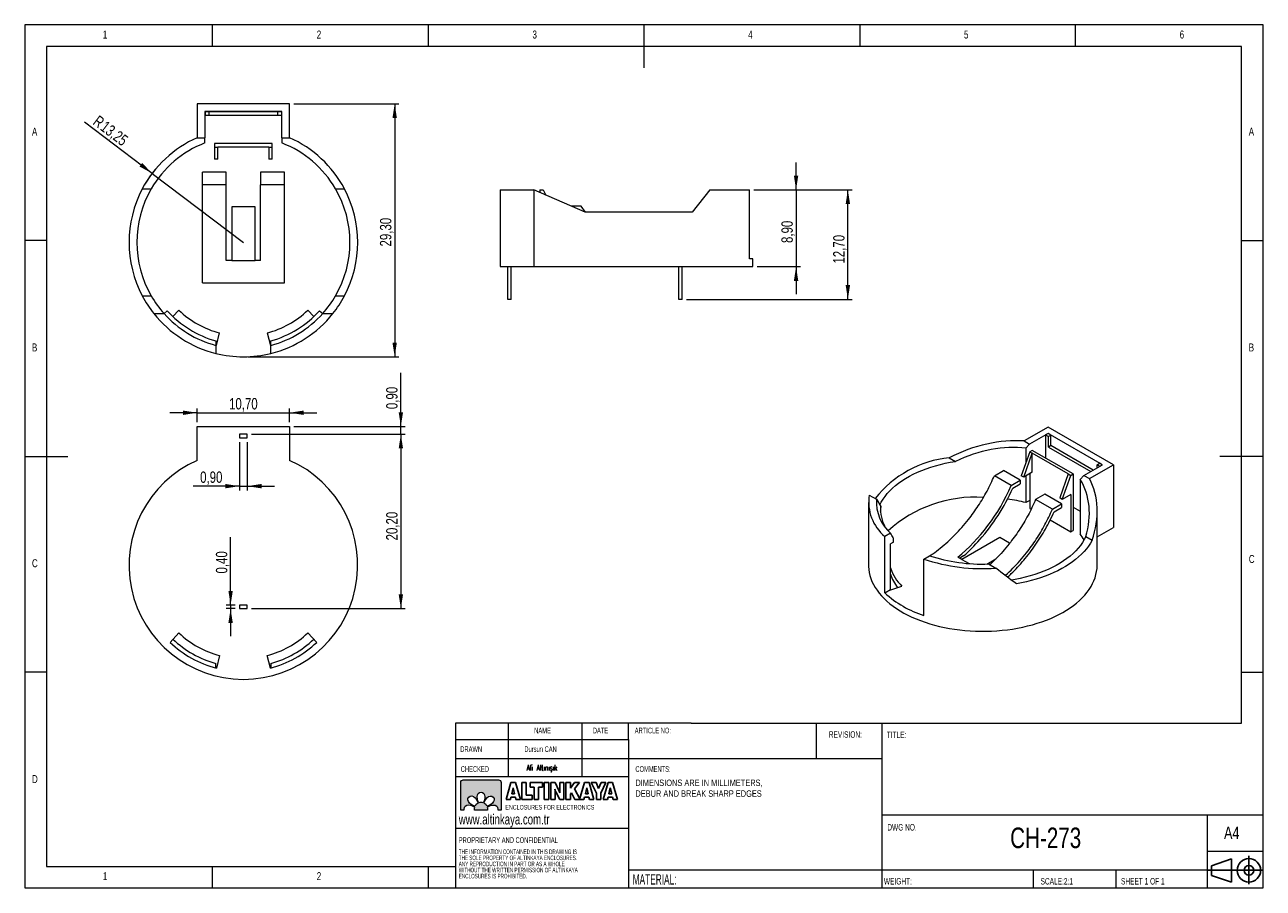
# Model space of a CAD drawing. Header units: millimetres. Extents: x 5 to 292, y 5 to 205.
import ezdxf

# ---------------------------------------------------------------- set-up
doc = ezdxf.new("R2010")
doc.units = ezdxf.units.MM
doc.layers.add('FORMAT', color=7, linetype='Continuous')
doc.layers.add('LAYER2', color=1, linetype='Continuous')
doc.layers.add('LAYER1', color=7, linetype='Continuous', lineweight=15)
doc.styles.add('SLDTEXTSTYLE0', font='TXT', dxfattribs={"width": 0.7})
doc.styles.add('SLDTEXTSTYLE1', font='TXT', dxfattribs={"width": 0.75})
doc.styles.add('SLDTEXTSTYLE2', font='TXT', dxfattribs={"width": 0.605})
doc.styles.add('SLDTEXTSTYLE3', font='TXT', dxfattribs={"width": 0.605, "bigfont": 'bigfont'})
doc.dimstyles.new('SLDDIMSTYLE0', dxfattribs={"dimtxt": 2.645833, "dimasz": 3.302, "dimexe": 0, "dimexo": 0.0625, "dimgap": 0.661458, "dimtad": 2, "dimlfac": 0.5, "dimrnd": 1e-09, "dimzin": 12, "dimdsep": 46, "dimtxsty": 'SLDTEXTSTYLE1', "dimsah": 1, "dimcen": 0.09, "dimadec": 0, "dimazin": 0, "dimtfac": 1, "dimtofl": 0, "dimtmove": 0, "dimatfit": 3, "dimfxl": 1, "dimtolj": 1, "dimtzin": 12, "dimarcsym": 0})
doc.dimstyles.new('SLDDIMSTYLE1', dxfattribs={"dimtxt": 2.645833, "dimasz": 3.302, "dimexe": 0, "dimexo": 0.0625, "dimgap": 0.661458, "dimtad": 2, "dimlfac": 0.5, "dimrnd": 1e-09, "dimzin": 12, "dimdsep": 46, "dimtxsty": 'SLDTEXTSTYLE1', "dimsah": 1, "dimcen": 0.09, "dimadec": 0, "dimazin": 0, "dimtfac": 1, "dimtofl": 0, "dimtmove": 0, "dimatfit": 3, "dimfxl": 1, "dimtolj": 1, "dimtzin": 12, "dimarcsym": 0})
doc.dimstyles.new('SLDDIMSTYLE2', dxfattribs={"dimtxt": 2.645833, "dimasz": 3.302, "dimexe": 0, "dimexo": 0.0625, "dimgap": 0.661458, "dimtad": 2, "dimlfac": 0.5, "dimrnd": 1e-09, "dimzin": 12, "dimdsep": 46, "dimtxsty": 'SLDTEXTSTYLE1', "dimsah": 1, "dimcen": 0.09, "dimadec": 0, "dimazin": 0, "dimtfac": 1, "dimtofl": 0, "dimtmove": 0, "dimatfit": 3, "dimfxl": 1, "dimtolj": 1, "dimtzin": 12, "dimarcsym": 0})

# ---------------------------------------------------------------- blocks, each defined once
blk = doc.blocks.new('Block4')
at = {"color": 7, "linetype": 'Continuous', "lineweight": 0, "insert": (0.07, 1.37), "char_height": 1.3229, "attachment_point": 1, "style": 'SLDTEXTSTYLE0'}
blk.add_mtext('ENCLOSURES FOR ELECTRONICS', dxfattribs=at)
blk = doc.blocks.new('Block5')
at = {"layer": 'FORMAT'}
for p, q in [((6.79, 7.34), (1.01, 5.34)), ((6.79, 7.34), (6.79, 0.54)), ((11.82, 8.19), (11.82, 0)), ((0, 4.03), (15.88, 4.03)), ((1.01, 5.34), (1.01, 2.54)), ((1.01, 2.54), (6.79, 0.54))]:
    blk.add_line(p, q, dxfattribs=at)
for radius in [3.4, 1.4]:
    blk.add_circle((11.82, 3.99), radius, dxfattribs=at)
blk = doc.blocks.new('Block6')
at = {"layer": 'FORMAT', "color": 250}
for p, q in [((0, 0), (1.27, 4.36)), ((1.27, 4.36), (2.44, 4.36)), ((2.44, 4.36), (3.71, 0)), ((4.04, 0), (4.04, 4.36)), ((4.04, 4.36), (5.2, 4.36)), ((5.2, 4.36), (5.2, 1.16)), ((6.19, 3.21), (6.19, 4.36)), ((6.19, 4.36), (9.41, 4.36)), ((7.23, 3.21), (6.19, 3.21)), ((7.23, 0), (7.23, 3.21)), ((9.41, 3.21), (8.39, 3.21)), ((8.39, 3.21), (8.39, 0)), ((9.41, 4.36), (9.41, 3.21)), ((9.82, 0), (9.82, 4.36)), ((9.82, 4.36), (11, 4.36)), ((11, 4.36), (11, 0)), ((11.52, 0), (11.52, 4.36)), ((11.52, 4.36), (12.62, 4.36)), ((12.62, 4.36), (13.64, 2.33)), ((13.82, 2.3), (13.82, 4.36)), ((13.82, 4.36), (14.92, 4.36)), ((14.92, 4.36), (14.92, 0)), ((15.42, 0), (15.42, 4.36)), ((15.42, 4.36), (16.57, 4.36)), ((16.57, 4.36), (16.57, 2.92)), ((16.57, 2.92), (17.61, 4.36)), ((17.61, 4.36), (18.96, 4.36)), ((18.96, 4.36), (17.67, 2.75)), ((18.94, 0), (20.21, 4.36)), ((20.21, 4.36), (21.38, 4.36)), ((21.38, 4.36), (22.65, 0)), ((23.27, 1.61), (21.94, 4.36)), ((21.94, 4.36), (23.22, 4.36)), ((23.22, 4.36), (23.84, 2.87)), ((23.84, 2.87), (24.47, 4.36)), ((25.72, 4.36), (24.42, 1.61)), ((24.47, 4.36), (25.72, 4.36)), ((25, 0), (26.27, 4.36)), ((26.27, 4.36), (27.44, 4.36)), ((27.44, 4.36), (28.71, 0)), ((1.14, 0), (0, 0)), ((1.28, 0.58), (1.14, 0)), ((2.43, 0.58), (1.28, 0.58)), ((1.86, 3), (1.49, 1.49)), ((1.49, 1.49), (2.22, 1.49)), ((2.22, 1.49), (1.86, 3)), ((2.56, 0), (2.43, 0.58)), ((3.71, 0), (2.56, 0)), ((6.77, 0), (4.04, 0)), ((5.2, 1.16), (6.77, 1.16)), ((6.77, 1.16), (6.77, 0)), ((8.39, 0), (7.23, 0)), ((11, 0), (9.82, 0)), ((12.62, 0), (11.52, 0)), ((12.62, 2.04), (12.62, 0)), ((13.82, 0), (12.8, 2.01)), ((14.92, 0), (13.82, 0)), ((16.57, 0), (15.42, 0)), ((16.86, 1.75), (16.57, 1.39)), ((16.57, 1.39), (16.57, 0)), ((17.74, 0), (16.86, 1.75)), ((17.67, 2.75), (19.12, 0)), ((19.12, 0), (17.74, 0)), ((20.08, 0), (18.94, 0)), ((20.22, 0.58), (20.08, 0)), ((21.37, 0.58), (20.22, 0.58)), ((20.8, 3), (20.43, 1.49)), ((20.43, 1.49), (21.16, 1.49)), ((21.16, 1.49), (20.8, 3)), ((21.5, 0), (21.37, 0.58)), ((22.65, 0), (21.5, 0)), ((23.27, 0), (23.27, 1.61)), ((24.42, 0), (23.27, 0)), ((24.42, 1.61), (24.42, 0)), ((26.14, 0), (25, 0)), ((26.28, 0.58), (26.14, 0)), ((27.43, 0.58), (26.28, 0.58)), ((26.86, 3), (26.49, 1.49)), ((26.49, 1.49), (27.21, 1.49)), ((27.21, 1.49), (26.86, 3)), ((27.56, 0), (27.43, 0.58)), ((28.71, 0), (27.56, 0))]:
    blk.add_line(p, q, dxfattribs=at)
for points in [[(12.7, 2.26), (12.67, 2.37), (12.63, 2.5), (12.59, 2.64)], [(12.59, 2.64), (12.6, 2.56), (12.61, 2.48), (12.62, 2.4)], [(12.62, 2.4), (12.62, 2.31), (12.62, 2.19), (12.62, 2.04)], [(12.8, 2.01), (12.77, 2.07), (12.74, 2.16), (12.7, 2.26)], [(13.64, 2.33), (13.67, 2.28), (13.7, 2.19), (13.73, 2.09)], [(13.73, 2.09), (13.77, 1.99), (13.81, 1.86), (13.85, 1.71)], [(13.82, 1.97), (13.82, 2.06), (13.82, 2.17), (13.82, 2.3)], [(13.85, 1.71), (13.84, 1.79), (13.83, 1.87), (13.82, 1.97)]]:
    blk.add_open_spline(points, degree=3, dxfattribs=at)
blk = doc.blocks.new('SW_NOTE_0')
at = {"layer": 'LAYER1', "color": 0, "char_height": 1.5, "attachment_point": 1, "style": 'SLDTEXTSTYLE1'}
for s, insert in [('DIMENSIONS ARE IN MILLIMETERS, ', (0, 1.93)), ('DEBUR AND BREAK SHARP EDGES', (0, -0.57))]:
    blk.add_mtext(s, dxfattribs=dict(at, insert=insert))
blk = doc.blocks.new('SW_NOTE_1')
at = {"layer": 'LAYER1', "color": 0, "char_height": 1.0583, "attachment_point": 1, "style": 'SLDTEXTSTYLE2'}
for s, insert in [('THE INFORMATION CONTAINED IN THIS DRAWING IS ', (0, 1.36)), ('ANY REPRODUCTION IN PART OR AS A WHOLE ', (0, -1.46)), ('THE SOLE PROPERTY OF ALTINKAYA ENCLOSURES.  ', (0, -0.05)), ('WITHOUT THE WRITTEN PERMISSION OF ALTINKAYA ', (0, -2.87)), ('ENCLOSURES IS PROHIBITED.', (0, -4.28))]:
    blk.add_mtext(s, dxfattribs=dict(at, insert=insert))
blk = doc.blocks.new('*D6')
at = {"layer": 'LAYER1'}
for q in [(18.87, 182.43), (55.66, 154.58)]:
    blk.add_line((34.53, 170.57), q, dxfattribs=at)
blk.add_arc((55.66, 154.58), 26.5, 140.7239, 149.9393, dxfattribs=at)
blk.add_solid([(34.53, 170.57), (32.21, 172.97), (31.59, 172.16)], dxfattribs=at)
at = {"layer": 'LAYER1', "attachment_point": 1, "rotation": 322.885, "style": 'SLDTEXTSTYLE1'}
for s, insert, char_height in [('R', (22.19, 184.18), 2.65), ('13,25', (23.9, 182.89), 2.646)]:
    blk.add_mtext(s, dxfattribs=dict(at, insert=insert, char_height=char_height))
blk = doc.blocks.new('*D7')
at = {"layer": 'LAYER1'}
for p, q in [((67.36, 186.68), (91.73, 186.68)), ((90.73, 186.68), (90.73, 128.08)), ((56.66, 128.08), (91.73, 128.08))]:
    blk.add_line(p, q, dxfattribs=at)
for points in [[(90.73, 186.68), (90.22, 183.38), (91.24, 183.38)], [(90.73, 128.08), (91.24, 131.38), (90.22, 131.38)]]:
    blk.add_solid(points, dxfattribs=at)
at = {"layer": 'LAYER1', "insert": (87.32, 153.63), "char_height": 2.646, "attachment_point": 1, "rotation": 90, "style": 'SLDTEXTSTYLE1'}
blk.add_mtext('29,30', dxfattribs=at)
blk = doc.blocks.new('*D8')
at = {"layer": 'LAYER1'}
for p, q in [((183.76, 166.76), (183.76, 173.11)), ((173.98, 166.76), (184.76, 166.76)), ((183.76, 166.76), (183.76, 148.96)), ((174.76, 148.96), (184.76, 148.96)), ((183.76, 148.96), (183.76, 142.61))]:
    blk.add_line(p, q, dxfattribs=at)
for points in [[(183.76, 166.76), (184.27, 170.07), (183.25, 170.07)], [(183.76, 148.96), (183.25, 145.66), (184.27, 145.66)]]:
    blk.add_solid(points, dxfattribs=at)
at = {"layer": 'LAYER1', "insert": (180.35, 154.44), "char_height": 2.646, "attachment_point": 1, "rotation": 90, "style": 'SLDTEXTSTYLE1'}
blk.add_mtext('8,90', dxfattribs=at)
blk = doc.blocks.new('*D9')
at = {"layer": 'LAYER1'}
for p, q in [((173.98, 166.76), (196.76, 166.76)), ((195.76, 141.36), (195.76, 166.76)), ((158.36, 141.36), (196.76, 141.36))]:
    blk.add_line(p, q, dxfattribs=at)
for points in [[(195.76, 166.76), (195.25, 163.46), (196.27, 163.46)], [(195.76, 141.36), (196.27, 144.67), (195.25, 144.67)]]:
    blk.add_solid(points, dxfattribs=at)
at = {"layer": 'LAYER1', "insert": (192.35, 149.67), "char_height": 2.646, "attachment_point": 1, "rotation": 90, "style": 'SLDTEXTSTYLE1'}
blk.add_mtext('12,70', dxfattribs=at)
blk = doc.blocks.new('*D10')
at = {"layer": 'LAYER1'}
for p, q in [((57.56, 110.13), (93.16, 110.13)), ((92.16, 110.13), (92.16, 69.73)), ((57.56, 69.73), (93.16, 69.73))]:
    blk.add_line(p, q, dxfattribs=at)
for points in [[(92.16, 110.13), (91.66, 106.83), (92.67, 106.83)], [(92.16, 69.73), (92.67, 73.03), (91.66, 73.03)]]:
    blk.add_solid(points, dxfattribs=at)
at = {"layer": 'LAYER1', "insert": (88.75, 85.53), "char_height": 2.646, "attachment_point": 1, "rotation": 90, "style": 'SLDTEXTSTYLE1'}
blk.add_mtext('20,20', dxfattribs=at)
blk = doc.blocks.new('*D11')
at = {"layer": 'LAYER1'}
for p, q in [((92.16, 111.93), (92.16, 124.38)), ((57.56, 110.13), (93.16, 110.13)), ((67.36, 111.93), (93.16, 111.93)), ((92.16, 110.13), (92.16, 111.93)), ((92.16, 110.13), (92.16, 103.78))]:
    blk.add_line(p, q, dxfattribs=at)
for points in [[(92.16, 111.93), (92.67, 115.23), (91.66, 115.23)], [(92.16, 110.13), (91.66, 106.83), (92.67, 106.83)]]:
    blk.add_solid(points, dxfattribs=at)
at = {"layer": 'LAYER1', "insert": (88.75, 115.95), "char_height": 2.646, "attachment_point": 1, "rotation": 90, "style": 'SLDTEXTSTYLE1'}
blk.add_mtext('0,90', dxfattribs=at)
blk = doc.blocks.new('*D12')
at = {"layer": 'LAYER1'}
for p, q in [((54.76, 108.33), (54.76, 97.1)), ((56.56, 108.33), (56.56, 97.1)), ((54.76, 98.1), (44.05, 98.1)), ((54.76, 98.1), (56.56, 98.1)), ((56.56, 98.1), (62.91, 98.1))]:
    blk.add_line(p, q, dxfattribs=at)
for points in [[(54.76, 98.1), (51.46, 98.61), (51.46, 97.59)], [(56.56, 98.1), (59.87, 97.59), (59.87, 98.61)]]:
    blk.add_solid(points, dxfattribs=at)
at = {"layer": 'LAYER1', "insert": (45.64, 101.51), "char_height": 2.646, "attachment_point": 1, "style": 'SLDTEXTSTYLE1'}
blk.add_mtext('0,90', dxfattribs=at)
blk = doc.blocks.new('*D13')
at = {"layer": 'LAYER1'}
for p, q in [((52.7, 70.53), (52.7, 86.29)), ((53.76, 70.53), (51.7, 70.53)), ((53.76, 69.73), (51.7, 69.73)), ((52.7, 70.53), (52.7, 69.73)), ((52.7, 69.73), (52.7, 63.38))]:
    blk.add_line(p, q, dxfattribs=at)
for points in [[(52.7, 70.53), (53.21, 73.83), (52.2, 73.83)], [(52.7, 69.73), (52.2, 66.43), (53.21, 66.43)]]:
    blk.add_solid(points, dxfattribs=at)
at = {"layer": 'LAYER1', "insert": (49.29, 77.86), "char_height": 2.646, "attachment_point": 1, "rotation": 90, "style": 'SLDTEXTSTYLE1'}
blk.add_mtext('0,40', dxfattribs=at)
blk = doc.blocks.new('*D14')
at = {"layer": 'LAYER1'}
for p, q in [((44.96, 115.11), (38.61, 115.11)), ((44.96, 112.93), (44.96, 116.11)), ((44.96, 115.11), (66.36, 115.11)), ((66.36, 112.93), (66.36, 116.11)), ((66.36, 115.11), (72.71, 115.11))]:
    blk.add_line(p, q, dxfattribs=at)
for points in [[(44.96, 115.11), (41.66, 115.62), (41.66, 114.6)], [(66.36, 115.11), (69.67, 114.6), (69.67, 115.62)]]:
    blk.add_solid(points, dxfattribs=at)
at = {"layer": 'LAYER1', "insert": (52.34, 118.52), "char_height": 2.646, "attachment_point": 1, "style": 'SLDTEXTSTYLE1'}
blk.add_mtext('10,70', dxfattribs=at)

msp = doc.modelspace()

# ---------------------------------------------------------------- hatches: boundary and pattern name
at = {"layer": 'LAYER2'}
h = msp.add_hatch(color=256, dxfattribs=at)
edge = h.paths.add_edge_path(flags=0)
edge.add_spline(control_points=[(106.639, 30.053), (106.317, 30.053), (106.054, 29.79), (106.054, 29.468)], knot_values=[0.9444444, 0.9444444, 0.9444444, 0.9444444, 1, 1, 1, 1], weights=[1, 1, 1, 1], degree=3, periodic=0)
edge.add_line((106.054, 29.468), (106.054, 23.031))
edge.add_line((106.054, 23.031), (106.792, 23.031))
edge.add_spline(control_points=[(106.792, 23.031), (106.775, 23.102), (106.767, 23.178), (106.767, 23.259)], knot_values=[0.7777778, 0.7777778, 0.7777778, 0.7777778, 0.8333333, 0.8333333, 0.8333333, 0.8333333], weights=[1, 1, 1, 1], degree=3, periodic=0)
edge.add_spline(control_points=[(106.767, 23.259), (106.765, 23.823), (107.187, 24.145), (107.895, 24.158)], knot_values=[0.7222222, 0.7222222, 0.7222222, 0.7222222, 0.7777778, 0.7777778, 0.7777778, 0.7777778], weights=[1, 1, 1, 1], degree=3, periodic=0)
edge.add_spline(control_points=[(107.895, 24.158), (108.515, 24.169), (109.131, 23.823), (109.274, 23.737)], knot_values=[0.6666667, 0.6666667, 0.6666667, 0.6666667, 0.7222222, 0.7222222, 0.7222222, 0.7222222], weights=[1, 1, 1, 1], degree=3, periodic=0)
edge.add_spline(control_points=[(109.274, 23.737), (109.224, 23.585), (109.196, 23.423), (109.196, 23.254)], knot_values=[0.6111111, 0.6111111, 0.6111111, 0.6111111, 0.6666667, 0.6666667, 0.6666667, 0.6666667], weights=[1, 1, 1, 1], degree=3, periodic=0)
edge.add_spline(control_points=[(109.196, 23.254), (109.196, 23.178), (109.202, 23.104), (109.212, 23.031)], knot_values=[0.5555556, 0.5555556, 0.5555556, 0.5555556, 0.6111111, 0.6111111, 0.6111111, 0.6111111], weights=[1, 1, 1, 1], degree=3, periodic=0)
edge.add_line((109.212, 23.031), (112.257, 23.031))
edge.add_spline(control_points=[(112.257, 23.031), (112.267, 23.104), (112.273, 23.178), (112.273, 23.254)], knot_values=[0.4444444, 0.4444444, 0.4444444, 0.4444444, 0.5, 0.5, 0.5, 0.5], weights=[1, 1, 1, 1], degree=3, periodic=0)
edge.add_spline(control_points=[(112.273, 23.254), (112.273, 23.42), (112.247, 23.58), (112.198, 23.729)], knot_values=[0.3888889, 0.3888889, 0.3888889, 0.3888889, 0.4444444, 0.4444444, 0.4444444, 0.4444444], weights=[1, 1, 1, 1], degree=3, periodic=0)
edge.add_spline(control_points=[(112.198, 23.729), (112.345, 23.817), (112.958, 24.16), (113.575, 24.148)], knot_values=[0.3333333, 0.3333333, 0.3333333, 0.3333333, 0.3888889, 0.3888889, 0.3888889, 0.3888889], weights=[1, 1, 1, 1], degree=3, periodic=0)
edge.add_spline(control_points=[(113.575, 24.148), (114.283, 24.135), (114.704, 23.813), (114.702, 23.249)], knot_values=[0.2777778, 0.2777778, 0.2777778, 0.2777778, 0.3333333, 0.3333333, 0.3333333, 0.3333333], weights=[1, 1, 1, 1], degree=3, periodic=0)
edge.add_spline(control_points=[(114.702, 23.249), (114.702, 23.172), (114.695, 23.099), (114.679, 23.031)], knot_values=[0.2222222, 0.2222222, 0.2222222, 0.2222222, 0.2777778, 0.2777778, 0.2777778, 0.2777778], weights=[1, 1, 1, 1], degree=3, periodic=0)
edge.add_line((114.679, 23.031), (115.416, 23.031))
edge.add_line((115.416, 23.031), (115.416, 29.468))
edge.add_spline(control_points=[(115.416, 29.468), (115.416, 29.79), (115.153, 30.053), (114.83, 30.053)], knot_values=[0.0555556, 0.0555556, 0.0555556, 0.0555556, 0.1111111, 0.1111111, 0.1111111, 0.1111111], weights=[1, 1, 1, 1], degree=3, periodic=0)
edge.add_line((114.83, 30.053), (106.639, 30.053))
edge = h.paths.add_edge_path(flags=0)
edge.add_spline(control_points=[(111.218, 24.714), (111.066, 24.765), (110.904, 24.792), (110.735, 24.792)], knot_values=[0.6666667, 0.6666667, 0.6666667, 0.6666667, 0.8333333, 0.8333333, 0.8333333, 0.8333333], weights=[1, 1, 1, 1], degree=3, periodic=0)
edge.add_spline(control_points=[(110.735, 24.792), (110.569, 24.792), (110.409, 24.766), (110.259, 24.717)], knot_values=[0.8333333, 0.8333333, 0.8333333, 0.8333333, 1, 1, 1, 1], weights=[1, 1, 1, 1], degree=3, periodic=0)
edge.add_spline(control_points=[(110.259, 24.717), (110.171, 24.865), (109.829, 25.477), (109.84, 26.094)], knot_values=[0, 0, 0, 0, 0.1666667, 0.1666667, 0.1666667, 0.1666667], weights=[1, 1, 1, 1], degree=3, periodic=0)
edge.add_spline(control_points=[(109.84, 26.094), (109.854, 26.802), (110.175, 27.224), (110.74, 27.221)], knot_values=[0.1666667, 0.1666667, 0.1666667, 0.1666667, 0.3333333, 0.3333333, 0.3333333, 0.3333333], weights=[1, 1, 1, 1], degree=3, periodic=0)
edge.add_spline(control_points=[(110.74, 27.221), (111.304, 27.224), (111.625, 26.802), (111.639, 26.094)], knot_values=[0.3333333, 0.3333333, 0.3333333, 0.3333333, 0.5, 0.5, 0.5, 0.5], weights=[1, 1, 1, 1], degree=3, periodic=0)
edge.add_spline(control_points=[(111.639, 26.094), (111.65, 25.473), (111.304, 24.857), (111.218, 24.714)], knot_values=[0.5, 0.5, 0.5, 0.5, 0.6666667, 0.6666667, 0.6666667, 0.6666667], weights=[1, 1, 1, 1], degree=3, periodic=0)
edge = h.paths.add_edge_path(flags=0)
edge.add_spline(control_points=[(109.367, 25.9), (109.812, 25.471), (110.003, 24.792), (110.044, 24.629)], knot_values=[0.6, 0.6, 0.6, 0.6, 0.8, 0.8, 0.8, 0.8], weights=[1, 1, 1, 1], degree=3, periodic=0)
edge.add_spline(control_points=[(110.044, 24.629), (109.752, 24.481), (109.512, 24.243), (109.363, 23.952)], knot_values=[0.8, 0.8, 0.8, 0.8, 1, 1, 1, 1], weights=[1, 1, 1, 1], degree=3, periodic=0)
edge.add_spline(control_points=[(109.363, 23.952), (109.195, 23.994), (108.522, 24.186), (108.095, 24.629)], knot_values=[0, 0, 0, 0, 0.2, 0.2, 0.2, 0.2], weights=[1, 1, 1, 1], degree=3, periodic=0)
edge.add_spline(control_points=[(108.095, 24.629), (107.604, 25.139), (107.533, 25.664), (107.933, 26.062)], knot_values=[0.2, 0.2, 0.2, 0.2, 0.4, 0.4, 0.4, 0.4], weights=[1, 1, 1, 1], degree=3, periodic=0)
edge.add_spline(control_points=[(107.933, 26.062), (108.331, 26.462), (108.856, 26.392), (109.367, 25.9)], knot_values=[0.4, 0.4, 0.4, 0.4, 0.6, 0.6, 0.6, 0.6], weights=[1, 1, 1, 1], degree=3, periodic=0)
edge = h.paths.add_edge_path(flags=0)
edge.add_spline(control_points=[(113.381, 24.622), (112.952, 24.176), (112.273, 23.985), (112.11, 23.944)], knot_values=[0.6, 0.6, 0.6, 0.6, 0.8, 0.8, 0.8, 0.8], weights=[1, 1, 1, 1], degree=3, periodic=0)
edge.add_spline(control_points=[(112.11, 23.944), (111.962, 24.237), (111.724, 24.476), (111.433, 24.625)], knot_values=[0.8, 0.8, 0.8, 0.8, 1, 1, 1, 1], weights=[1, 1, 1, 1], degree=3, periodic=0)
edge.add_spline(control_points=[(111.433, 24.625), (111.475, 24.793), (111.667, 25.466), (112.11, 25.894)], knot_values=[0, 0, 0, 0, 0.2, 0.2, 0.2, 0.2], weights=[1, 1, 1, 1], degree=3, periodic=0)
edge.add_spline(control_points=[(112.11, 25.894), (112.62, 26.385), (113.145, 26.455), (113.543, 26.055)], knot_values=[0.2, 0.2, 0.2, 0.2, 0.4, 0.4, 0.4, 0.4], weights=[1, 1, 1, 1], degree=3, periodic=0)
edge.add_spline(control_points=[(113.543, 26.055), (113.943, 25.657), (113.872, 25.132), (113.381, 24.622)], knot_values=[0.4, 0.4, 0.4, 0.4, 0.6, 0.6, 0.6, 0.6], weights=[1, 1, 1, 1], degree=3, periodic=0)

# ---------------------------------------------------------------- linework, layer by layer
at = {"color": 7, "linetype": 'Continuous', "lineweight": 15}
for p, q in [((66.364, 186.681), (44.964, 186.681)), ((44.964, 186.681), (44.964, 178.825)), ((66.364, 178.825), (66.364, 186.681)), ((64.564, 184.881), (46.764, 184.881)), ((46.764, 184.881), (46.764, 178.825)), ((46.784, 184.861), (46.784, 184.061)), ((47.664, 184.861), (46.784, 184.861)), ((46.784, 184.061), (47.664, 184.061)), ((47.664, 184.861), (47.664, 184.061)), ((63.664, 184.861), (47.664, 184.861)), ((47.664, 184.061), (63.664, 184.061)), ((63.664, 184.061), (63.664, 184.861)), ((64.544, 184.861), (63.664, 184.861)), ((63.664, 184.061), (64.544, 184.061)), ((64.544, 184.061), (64.544, 184.861)), ((64.564, 178.825), (64.564, 184.881)), ((44.964, 178.825), (46.764, 178.825)), ((46.764, 177.622), (46.764, 178.825)), ((64.564, 178.825), (66.364, 178.825)), ((64.564, 178.825), (64.564, 177.622)), ((62.364, 177.481), (48.964, 177.481)), ((48.964, 177.481), (48.964, 176.681)), ((48.964, 176.681), (48.964, 173.881)), ((48.964, 176.681), (49.764, 176.681)), ((49.764, 173.881), (49.764, 176.681)), ((61.564, 176.681), (49.764, 176.681)), ((61.564, 176.681), (62.364, 176.681)), ((61.564, 176.681), (61.564, 173.881)), ((62.364, 176.681), (62.364, 177.481)), ((62.364, 173.881), (62.364, 176.681)), ((49.764, 173.881), (48.964, 173.881)), ((62.364, 173.881), (61.564, 173.881)), ((51.664, 170.881), (46.164, 170.881)), ((46.164, 167.881), (46.164, 170.881)), ((51.664, 167.881), (51.664, 170.881)), ((65.164, 170.881), (59.664, 170.881)), ((59.664, 170.881), (59.664, 167.881)), ((65.164, 167.881), (65.164, 170.881)), ((32.245, 166.981), (34.303, 166.981)), ((51.664, 167.881), (46.164, 167.881)), ((65.164, 167.881), (59.664, 167.881)), ((77.026, 166.981), (79.084, 166.981)), ((115.163, 166.764), (115.163, 148.964)), ((115.163, 166.764), (123.019, 166.764)), ((123.019, 166.764), (123.019, 148.964)), ((134.863, 161.564), (123.019, 166.764)), ((124.363, 166.764), (124.363, 166.174)), ((124.363, 166.764), (125.163, 166.764)), ((125.163, 166.764), (125.795, 165.545)), ((163.763, 166.764), (159.663, 161.564)), ((163.763, 166.764), (172.978, 166.764)), ((172.978, 150.764), (172.978, 166.764)), ((52.964, 162.82), (52.964, 150.42)), ((58.364, 162.82), (52.964, 162.82)), ((58.364, 150.42), (58.364, 162.82)), ((133.963, 162.964), (131.674, 162.964)), ((134.946, 161.564), (133.963, 162.964)), ((159.663, 161.564), (134.863, 161.564)), ((52.964, 150.42), (51.664, 150.42)), ((52.964, 150.42), (58.364, 150.42)), ((59.664, 150.42), (58.364, 150.42)), ((173.763, 150.764), (172.978, 150.764)), ((173.763, 148.964), (173.763, 150.764)), ((115.163, 148.964), (123.019, 148.964)), ((116.963, 141.364), (116.963, 148.964)), ((117.763, 141.364), (117.763, 148.964)), ((123.019, 148.964), (173.763, 148.964)), ((156.563, 141.364), (156.563, 148.964)), ((157.363, 141.364), (157.363, 148.964)), ((46.164, 145.22), (65.164, 145.22)), ((32.245, 142.181), (34.303, 142.181)), ((77.026, 142.181), (79.084, 142.181)), ((117.763, 141.364), (116.963, 141.364)), ((157.363, 141.364), (156.563, 141.364)), ((34.928, 138.081), (37.284, 138.081)), ((37.284, 138.081), (38.028, 138.749)), ((40.727, 138.84), (39.35, 137.39)), ((71.979, 137.39), (70.602, 138.84)), ((73.301, 138.749), (74.045, 138.081)), ((74.045, 138.081), (76.401, 138.081)), ((49.404, 130.687), (50.164, 133.589)), ((61.164, 133.589), (61.925, 130.687)), ((49.264, 130.724), (49.264, 128.865)), ((62.064, 128.865), (62.064, 130.724)), ((44.964, 104.075), (44.964, 111.931)), ((44.964, 111.931), (66.364, 111.931)), ((56.564, 110.131), (54.764, 110.131)), ((54.764, 110.131), (54.764, 109.331)), ((54.764, 109.331), (56.564, 109.331)), ((56.564, 109.331), (56.564, 110.131)), ((66.364, 111.931), (66.364, 104.075)), ((242.167, 111.78), (236.612, 108.573)), ((242.167, 110.311), (237.884, 107.838)), ((242.167, 110.294), (241.601, 109.968)), ((241.601, 109.968), (241.601, 104.596)), ((241.601, 109.968), (242.223, 109.609)), ((257.299, 103.045), (242.167, 111.78)), ((254.753, 103.045), (242.167, 110.311)), ((242.167, 110.311), (242.167, 110.294)), ((242.789, 109.935), (242.167, 110.294)), ((242.789, 109.935), (242.223, 109.609)), ((242.223, 107.159), (242.223, 109.609)), ((242.789, 107.485), (242.789, 109.935)), ((236.612, 108.573), (237.884, 107.838)), ((237.034, 106.916), (237.884, 107.838)), ((237.034, 106.916), (237.034, 103.568)), ((238.49, 106.392), (237.924, 106.065)), ((247.965, 100.922), (238.49, 106.392)), ((242.789, 107.485), (242.223, 107.159)), ((242.223, 107.159), (252.052, 101.485)), ((252.617, 101.812), (242.789, 107.485)), ((219.242, 104.685), (220.698, 103.845)), ((237.924, 106.065), (235.944, 100.513)), ((236.51, 100.186), (238.49, 105.739)), ((237.924, 106.065), (238.49, 105.739)), ((246.834, 100.922), (238.49, 105.739)), ((238.49, 101.329), (238.49, 105.739)), ((253.537, 103.077), (254.103, 103.404)), ((254.725, 103.045), (254.103, 103.404)), ((229.722, 100.513), (231.843, 101.738)), ((233.611, 98.268), (229.722, 100.513)), ((235.732, 99.493), (231.843, 101.738)), ((236.51, 100.186), (235.944, 100.513)), ((238.49, 101.329), (236.51, 100.186)), ((237.034, 100.489), (237.034, 94.283)), ((237.924, 101.003), (237.924, 93.001)), ((246.834, 100.922), (244.854, 95.37)), ((245.419, 95.043), (247.399, 100.595)), ((246.834, 100.922), (247.399, 100.595)), ((247.399, 100.595), (247.965, 100.922)), ((247.965, 100.922), (247.965, 87.857)), ((250.471, 100.572), (249.62, 99.65)), ((250.471, 100.572), (254.753, 103.045)), ((250.471, 100.572), (251.744, 99.838)), ((251.744, 99.838), (257.299, 103.045)), ((253.537, 103.077), (254.159, 102.718)), ((253.537, 102.343), (253.537, 103.077)), ((254.159, 102.718), (254.725, 103.045)), ((254.159, 102.718), (254.159, 102.702)), ((254.725, 103.045), (254.725, 103.028)), ((257.299, 103.045), (257.299, 88.51)), ((233.611, 98.268), (235.732, 99.493)), ((233.992, 97.671), (235.732, 98.676)), ((235.732, 99.493), (235.732, 98.676)), ((249.62, 99.65), (249.62, 87.017)), ((200.705, 96.038), (202.37, 95.077)), ((202.37, 95.077), (203.369, 93.412)), ((237.924, 94.797), (237.034, 94.283)), ((241.389, 96.227), (239.268, 95.002)), ((243.157, 92.757), (239.268, 95.002)), ((245.278, 93.982), (241.389, 96.227)), ((245.419, 95.043), (244.854, 95.37)), ((247.399, 96.186), (245.419, 95.043)), ((247.399, 96.186), (247.399, 87.531)), ((200.535, 94.309), (200.535, 79.775)), ((203.345, 92.268), (203.369, 92.596)), ((203.369, 92.596), (203.369, 93.412)), ((237.924, 93.001), (238.258, 92.808)), ((243.157, 92.757), (245.278, 93.982)), ((243.538, 92.161), (245.278, 93.165)), ((245.278, 93.982), (245.278, 93.165)), ((247.965, 93.229), (249.62, 92.274)), ((253.535, 79.775), (253.535, 92.335)), ((242.654, 90.27), (247.399, 87.531)), ((205.64, 87.183), (204.326, 86.424)), ((204.326, 73.36), (204.326, 86.424)), ((230.951, 86.191), (222.183, 81.129)), ((233.244, 84.867), (230.951, 86.191)), ((247.399, 87.531), (247.965, 87.857)), ((250.908, 86.405), (252.363, 85.565)), ((253.535, 86.337), (257.299, 88.51)), ((206.373, 85.157), (205.64, 84.734)), ((205.64, 74.119), (205.64, 84.734)), ((206.373, 85.157), (206.373, 85.973)), ((213.377, 81.199), (214.691, 81.958)), ((213.377, 68.135), (213.377, 81.199)), ((222.183, 81.129), (221.264, 81.66)), ((222.584, 81.941), (221.681, 81.419)), ((222.183, 81.129), (223.846, 80.169)), ((227.968, 80.06), (230.091, 81.286)), ((228.364, 80.071), (230.03, 79.109)), ((228.592, 79.939), (228.845, 80.085)), ((205.713, 74.046), (208.302, 74.921)), ((204.326, 73.36), (205.64, 74.119)), ((56.564, 70.531), (54.764, 70.531)), ((54.764, 70.531), (54.764, 69.731)), ((54.764, 69.731), (56.564, 69.731)), ((56.564, 69.731), (56.564, 70.531)), ((38.662, 61.915), (40.727, 64.091)), ((70.602, 64.091), (72.667, 61.915)), ((50.164, 58.84), (49.404, 55.938)), ((61.925, 55.938), (61.164, 58.84)), ((49.264, 55.975), (49.264, 57.012)), ((62.064, 57.012), (62.064, 55.975))]:
    msp.add_line(p, q, dxfattribs=at)
at = {"color": 22, "linetype": 'Continuous', "lineweight": 0}
for p, q in [((106.054, 23.031), (106.054, 29.468)), ((106.639, 30.053), (114.83, 30.053)), ((115.416, 29.468), (115.416, 23.031)), ((106.792, 23.031), (106.054, 23.031)), ((112.257, 23.031), (109.212, 23.031)), ((115.416, 23.031), (114.679, 23.031))]:
    msp.add_line(p, q, dxfattribs=at)
at = {"color": 7, "linetype": 'Continuous', "lineweight": 15, "flags": 128}
for points in [[(203.171, 93.742), (203.509, 94.407), (203.915, 95.081), (204.379, 95.743), (204.9, 96.391), (205.477, 97.023), (206.107, 97.637), (206.791, 98.233), (207.525, 98.807), (208.307, 99.36), (209.137, 99.89), (210.012, 100.395), (210.929, 100.874), (211.887, 101.326), (212.883, 101.75), (213.914, 102.144), (214.979, 102.508), (216.073, 102.841), (217.195, 103.142), (218.342, 103.41), (219.51, 103.644), (220.698, 103.845)], [(250.908, 86.405), (250.561, 85.719), (250.154, 85.045), (249.69, 84.383), (249.169, 83.735), (248.593, 83.103), (247.962, 82.489), (247.279, 81.894), (246.545, 81.319), (245.762, 80.766), (244.932, 80.236), (244.057, 79.731), (243.14, 79.252), (242.182, 78.8), (241.186, 78.376), (240.155, 77.982), (239.091, 77.618), (237.996, 77.285), (236.874, 76.984), (235.728, 76.716), (234.559, 76.482), (233.682, 76.33)], [(252.363, 85.565), (251.975, 84.892), (251.533, 84.23), (251.038, 83.58), (250.491, 82.945), (249.895, 82.325), (249.249, 81.721), (248.555, 81.136), (247.815, 80.57), (247.03, 80.024), (246.202, 79.499), (245.334, 78.998), (244.425, 78.52), (243.48, 78.067), (242.499, 77.64), (241.484, 77.239), (240.439, 76.866), (239.365, 76.522), (238.264, 76.206), (237.139, 75.921), (235.993, 75.665), (234.827, 75.441)], [(200.535, 79.775), (200.538, 79.522), (200.587, 78.809), (200.694, 78.099), (200.858, 77.393), (201.078, 76.691), (201.355, 75.997), (201.688, 75.31), (202.076, 74.634), (202.518, 73.968), (203.013, 73.315), (203.56, 72.676), (204.158, 72.053), (204.806, 71.446), (205.502, 70.857), (206.245, 70.288), (207.033, 69.739), (207.865, 69.212), (208.738, 68.708), (209.651, 68.228), (210.601, 67.773), (211.588, 67.344), (212.607, 66.942), (213.658, 66.568), (214.738, 66.223), (215.845, 65.907), (216.976, 65.621), (218.129, 65.366), (219.302, 65.142), (220.491, 64.95), (221.694, 64.79), (222.909, 64.663), (224.133, 64.569), (225.363, 64.507), (226.596, 64.479), (227.831, 64.483), (229.064, 64.521), (230.293, 64.593), (231.514, 64.697), (232.726, 64.833), (233.925, 65.003), (235.11, 65.204), (236.277, 65.437), (237.424, 65.701), (238.548, 65.996), (239.647, 66.32), (240.719, 66.674), (241.761, 67.056), (242.772, 67.466), (243.748, 67.903), (244.687, 68.365), (245.589, 68.852), (246.45, 69.363), (247.269, 69.896), (248.044, 70.451), (248.774, 71.026), (249.456, 71.62), (250.09, 72.232), (250.673, 72.86), (251.206, 73.503), (251.685, 74.16), (252.112, 74.829), (252.483, 75.509), (252.8, 76.198), (253.061, 76.894), (253.265, 77.597), (253.412, 78.305), (253.502, 79.016), (253.535, 79.728), (253.535, 79.775)]]:
    msp.add_lwpolyline(points, dxfattribs=at)
at = {"color": 7, "linetype": 'Continuous', "lineweight": 15}
for centre, radius, start, end in [((55.664, 154.581), 26.5, 113.8143, 152.10034), ((55.664, 154.581), 26.5, 27.89966, 66.1857), ((55.664, 154.581), 24.7, 111.12009, 149.86598), ((55.664, 154.581), 24.7, 30.13402, 68.87991), ((55.664, 154.581), 26.5, 152.10034, 207.89966), ((55.664, 154.581), 24.7, 149.86598, 210.13402), ((55.664, 154.581), 24.7, 329.86598, 30.13402), ((55.664, 154.581), 26.5, 332.10034, 27.89966), ((55.664, 154.581), 26.5, 207.89966, 218.50929), ((55.664, 154.581), 24.7, 210.13402, 221.91414), ((55.664, 154.581), 24.7, 318.08586, 329.86598), ((55.664, 154.581), 26.5, 321.49071, 332.10034), ((55.664, 154.581), 26.5, 218.50929, 256.02435), ((55.664, 154.581), 24.7, 221.91414, 254.98278), ((55.664, 154.581), 23.7, 221.91414, 254.33322), ((55.664, 154.581), 21.7, 226.49917, 255.31787), ((55.664, 154.581), 21.7, 284.68213, 313.50083), ((55.664, 154.581), 23.7, 285.66678, 318.08586), ((55.664, 154.581), 24.7, 285.01722, 318.08586), ((55.664, 154.581), 26.5, 283.97565, 321.49071), ((55.664, 154.581), 24.7, 254.98278, 255.31787), ((55.664, 154.581), 24.7, 284.68213, 285.01722), ((55.664, 154.581), 26.5, 256.02435, 283.97565), ((55.664, 79.831), 26.5, 113.8143, 66.1857), ((221.857, 79.658), 25.163, 95.96363, 141.75262), ((211.099, 94.464), 10.513, 171.38866, 229.88794), ((212.265, 94.551), 9.908, 176.96029, 228.04093), ((225.332, 65.319), 30.241, 86.47691, 132.04536), ((227.556, 57.005), 38.464, 75.73544, 82.22098), ((211.812, 92.72), 8.472, 175.31189, 209.45624), ((240.543, 80.016), 11.463, 29.45718, 37.63835), ((226.945, 121.914), 42.916, 251.56885, 274.12257), ((226.895, 119.894), 39.85, 252.16727, 272.11324), ((214.973, 82.073), 9.78, 197.38797, 226.9932), ((214.507, 80.406), 9.276, 197.08753, 218.91568), ((220.973, 91.745), 24.802, 227.84024, 252.16514), ((216.387, 84.859), 15.194, 224.98354, 225.3693), ((55.664, 79.831), 21.7, 226.49917, 255.31787), ((55.664, 79.831), 21.7, 284.68213, 313.50083), ((55.664, 79.831), 24.7, 226.49917, 255.31787), ((55.664, 79.831), 23.7, 226.49917, 254.33322), ((55.664, 79.831), 24.7, 284.68213, 313.50083), ((55.664, 79.831), 23.7, 285.66678, 313.50083)]:
    msp.add_arc(centre, radius, start, end, dxfattribs=at)
for centre, major_axis, ratio, start_param, end_param in [((227.035, 85.618), (24.172, 15.151), 0.7168779, 0.7787257, 1.4469432), ((227.035, 85.618), (22.53, 14.122), 0.7168779, 0.7317029, 1.4079463), ((227.035, 85.618), (22.53, 14.122), 0.7168779, 5.6014146, 6.277658), ((227.035, 85.618), (24.172, 15.151), 0.7168779, 5.5624177, 6.2306352), ((227.035, 77.221), (26.426, -19.658), 0.1003426, 1.3468415, 1.5320145)]:
    msp.add_ellipse(centre, major_axis=major_axis, ratio=ratio, start_param=start_param, end_param=end_param, dxfattribs=at)
for points in [[(46.164, 145.22), (46.164, 154.086), (46.164, 162.914), (46.164, 167.881)], [(51.664, 150.42), (51.664, 157.411), (51.664, 163.891), (51.664, 167.881)], [(59.664, 150.42), (59.664, 157.411), (59.664, 163.891), (59.664, 167.881)], [(65.164, 145.22), (65.164, 154.086), (65.164, 162.914), (65.164, 167.881)], [(221.264, 81.66), (226.207, 85.683), (230.79, 91.578), (233.611, 98.268)]]:
    msp.add_open_spline(points, degree=3, dxfattribs=at)
for points, knots in [([(49.264, 131.761), (49.264, 131.692), (49.264, 131.623), (49.264, 131.554), (49.264, 131.277), (49.264, 131), (49.264, 130.724)], [0.0032426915, 0.0032426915, 0.0032426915, 0.0032426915, 0.0034680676, 0.0034680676, 0.0034680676, 0.0043691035, 0.0043691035, 0.0043691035, 0.0043691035]), ([(62.064, 130.724), (62.064, 131), (62.064, 131.277), (62.064, 131.554), (62.064, 131.623), (62.064, 131.692), (62.064, 131.761)], [0.0025670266, 0.0025670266, 0.0025670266, 0.0025670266, 0.0034680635, 0.0034680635, 0.0034680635, 0.0036934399, 0.0036934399, 0.0036934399, 0.0036934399]), ([(214.699, 81.956), (214.95, 82.116), (215.786, 82.652), (217.193, 83.735), (218.906, 85.19), (220.577, 86.797), (222.194, 88.534), (223.634, 90.261), (224.901, 91.942), (226.007, 93.547), (227.05, 95.212), (228.023, 96.933), (228.928, 98.702), (229.456, 99.908), (229.722, 100.513)], [0, 0, 0, 0, 0.0420032, 0.1400863, 0.2382106, 0.3363389, 0.4344551, 0.5325819, 0.609748, 0.6870364, 0.764548, 0.8424202, 0.9208306, 1, 1, 1, 1]), ([(222.584, 81.941), (223.881, 83.085), (225.145, 84.352), (229.375, 89.148), (232.052, 93.23), (233.992, 97.671)], [0.29986462, 0.29986462, 0.29986462, 0.29986462, 0.5, 0.5, 1, 1, 1, 1]), ([(239.268, 95.002), (238.996, 94.383), (238.456, 93.151), (237.528, 91.344), (236.529, 89.588), (235.457, 87.89), (234.32, 86.255), (233.055, 84.595), (231.656, 82.934), (230.164, 81.325), (229.145, 80.364), (228.656, 79.903)], [0, 0, 0, 0, 0.1079788, 0.2149065, 0.3210958, 0.4267966, 0.5322007, 0.6374467, 0.7613969, 0.8853375, 1, 1, 1, 1]), ([(232.274, 77.408), (232.294, 77.425), (232.884, 77.928), (234.009, 79.051), (235.63, 80.775), (237.069, 82.506), (238.336, 84.186), (239.442, 85.791), (240.485, 87.456), (241.458, 89.177), (242.363, 90.946), (242.891, 92.152), (243.157, 92.757)], [0, 0, 0, 0, 0.0044576, 0.1326963, 0.2609191, 0.389156, 0.4900002, 0.5910044, 0.6923002, 0.7940672, 0.8965376, 1, 1, 1, 1]), ([(232.774, 77.028), (233.063, 77.292), (233.857, 78.018), (235.115, 79.324), (236.542, 80.928), (237.912, 82.631), (239.211, 84.409), (240.432, 86.256), (241.564, 88.163), (242.616, 90.134), (243.23, 91.483), (243.538, 92.161)], [0, 0, 0, 0, 0.066839, 0.1834965, 0.300223, 0.4170892, 0.5341784, 0.6495272, 0.7654196, 0.8821264, 1, 1, 1, 1]), ([(206.373, 85.973), (206.324, 86.054), (206.275, 86.135), (206.227, 86.215), (206.031, 86.538), (205.835, 86.86), (205.64, 87.183)], [0.0032426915, 0.0032426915, 0.0032426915, 0.0032426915, 0.0034680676, 0.0034680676, 0.0034680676, 0.0043691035, 0.0043691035, 0.0043691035, 0.0043691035])]:
    msp.add_open_spline(points, degree=3, knots=knots, dxfattribs=at)
at = {"color": 22, "linetype": 'Continuous', "lineweight": 0}
for points in [[(106.054, 29.468), (106.054, 29.79), (106.317, 30.053), (106.639, 30.053)], [(114.83, 30.053), (115.153, 30.053), (115.416, 29.79), (115.416, 29.468)], [(108.095, 24.629), (107.604, 25.139), (107.533, 25.664), (107.933, 26.062)], [(107.933, 26.062), (108.331, 26.462), (108.856, 26.392), (109.367, 25.9)], [(109.367, 25.9), (109.812, 25.471), (110.003, 24.792), (110.044, 24.629)], [(110.259, 24.717), (110.171, 24.865), (109.829, 25.477), (109.84, 26.094)], [(109.84, 26.094), (109.854, 26.802), (110.175, 27.224), (110.74, 27.221)], [(110.74, 27.221), (111.304, 27.224), (111.625, 26.802), (111.639, 26.094)], [(111.639, 26.094), (111.65, 25.473), (111.304, 24.857), (111.218, 24.714)], [(111.433, 24.625), (111.475, 24.793), (111.667, 25.466), (112.11, 25.894)], [(112.11, 25.894), (112.62, 26.385), (113.145, 26.455), (113.543, 26.055)], [(113.543, 26.055), (113.943, 25.657), (113.872, 25.132), (113.381, 24.622)], [(107.895, 24.158), (107.187, 24.145), (106.765, 23.823), (106.767, 23.259)], [(106.767, 23.259), (106.767, 23.178), (106.775, 23.102), (106.792, 23.031)], [(109.274, 23.737), (109.131, 23.823), (108.515, 24.169), (107.895, 24.158)], [(109.363, 23.952), (109.195, 23.994), (108.522, 24.186), (108.095, 24.629)], [(109.196, 23.254), (109.196, 23.423), (109.224, 23.585), (109.274, 23.737)], [(109.212, 23.031), (109.202, 23.104), (109.196, 23.178), (109.196, 23.254)], [(110.044, 24.629), (109.752, 24.481), (109.512, 24.243), (109.363, 23.952)], [(110.735, 24.792), (110.569, 24.792), (110.409, 24.766), (110.259, 24.717)], [(111.218, 24.714), (111.066, 24.765), (110.904, 24.792), (110.735, 24.792)], [(112.11, 23.944), (111.962, 24.237), (111.724, 24.476), (111.433, 24.625)], [(113.381, 24.622), (112.952, 24.176), (112.273, 23.985), (112.11, 23.944)], [(113.575, 24.148), (112.958, 24.16), (112.345, 23.817), (112.198, 23.729)], [(112.198, 23.729), (112.247, 23.58), (112.273, 23.42), (112.273, 23.254)], [(112.273, 23.254), (112.273, 23.178), (112.267, 23.104), (112.257, 23.031)], [(114.702, 23.249), (114.704, 23.813), (114.283, 24.135), (113.575, 24.148)], [(114.679, 23.031), (114.695, 23.099), (114.702, 23.172), (114.702, 23.249)]]:
    msp.add_open_spline(points, degree=3, dxfattribs=at)
at = {"layer": 'LAYER1'}
for p, q in [((292, 205), (5, 205)), ((5, 205), (5, 5)), ((48.5, 200), (48.5, 205)), ((98.5, 205), (98.5, 200)), ((148.5, 205), (148.5, 195)), ((198.5, 205), (198.5, 200)), ((248.5, 200), (248.5, 205)), ((292, 77.25), (292, 205)), ((287, 200), (10, 200)), ((10, 200), (10, 10)), ((287, 43.194), (287, 200)), ((10, 155), (5, 155)), ((287, 155), (292, 155)), ((5, 105), (15, 105)), ((292, 105), (282, 105)), ((292, 5), (292, 77.25)), ((10, 55), (5, 55)), ((287, 55), (292, 55)), ((159.451, 43.194), (104.828, 43.194)), ((104.828, 43.194), (104.828, 7.374)), ((117.048, 43.194), (117.048, 30.865)), ((134.087, 43.194), (134.087, 30.865)), ((144.94, 39.384), (144.94, 43.194)), ((159.451, 43.194), (287, 43.194)), ((188.39, 43.194), (188.39, 34.967)), ((203.628, 43.194), (203.628, 34.967)), ((104.828, 39.384), (144.94, 39.384)), ((144.94, 39.384), (144.94, 4.944)), ((104.828, 34.967), (144.94, 34.967)), ((144.94, 34.967), (203.628, 34.967)), ((203.628, 34.967), (203.628, 9.194)), ((104.828, 30.865), (144.94, 30.865)), ((203.628, 21.944), (292, 21.944)), ((279.028, 21.944), (279.028, 4.944)), ((104.828, 18.858), (144.94, 18.858)), ((10, 10), (98.5, 10)), ((48.5, 5), (48.5, 10)), ((98.5, 10), (104.828, 10)), ((98.5, 10), (98.5, 5)), ((144.94, 9.194), (279.028, 9.194)), ((203.628, 9.194), (203.628, 5)), ((238.708, 9.194), (238.708, 4.944)), ((104.828, 7.374), (104.828, 5)), ((5, 5), (292, 5))]:
    msp.add_line(p, q, dxfattribs=at)
at = {"layer": 'LAYER1', "color": 7}
for p, q in [((292.028, 13.444), (279.028, 13.444)), ((257.947, 4.944), (257.947, 9.194))]:
    msp.add_line(p, q, dxfattribs=at)

# ---------------------------------------------------------------- block references
at = {"color": 7, "linetype": 'Continuous'}
for name, p, xscale, yscale, zscale in [('Block6', (116.533, 25.491), 0.9, 0.9, 0.9), ('Block4', (116.319, 23.134), 0.8, 0.8, 0.8), ('Block5', (279.254, 5.897), 0.8, 0.8, 0.8)]:
    msp.add_blockref(name, p, dxfattribs=dict(at, xscale=xscale, yscale=yscale, zscale=zscale))
at = {"layer": 'LAYER1'}
for name, p in [('SW_NOTE_0', (146.518, 28.19)), ('SW_NOTE_1', (105.583, 12.562))]:
    msp.add_blockref(name, p, dxfattribs=at)

# ---------------------------------------------------------------- texts
at = {"color": 7, "linetype": 'Continuous', "lineweight": 0, "attachment_point": 1}
for s, insert, char_height, style in [('1', (23.083, 203.668), 1.852, 'SLDTEXTSTYLE1'), ('2', (72.667, 203.668), 1.852, 'SLDTEXTSTYLE1'), ('3', (122.667, 203.668), 1.852, 'SLDTEXTSTYLE1'), ('4', (172.667, 203.668), 1.852, 'SLDTEXTSTYLE1'), ('5', (222.667, 203.668), 1.852, 'SLDTEXTSTYLE1'), ('6', (272.667, 203.668), 1.852, 'SLDTEXTSTYLE1'), ('A', (6.667, 181.168), 1.852, 'SLDTEXTSTYLE1'), ('A', (288.667, 181.168), 1.852, 'SLDTEXTSTYLE1'), ('B', (6.667, 131.168), 1.852, 'SLDTEXTSTYLE1'), ('B', (288.667, 131.168), 1.852, 'SLDTEXTSTYLE1'), ('C', (6.667, 81.168), 1.852, 'SLDTEXTSTYLE1'), ('C', (288.693, 82.15), 1.852, 'SLDTEXTSTYLE1'), ('D', (6.667, 31.168), 1.852, 'SLDTEXTSTYLE1'), ('www.altinkaya.com.tr', (105.583, 22.104), 2.38125, 'SLDTEXTSTYLE0'), ('1', (23.083, 8.668), 1.852, 'SLDTEXTSTYLE1'), ('2', (72.667, 8.668), 1.852, 'SLDTEXTSTYLE1')]:
    msp.add_mtext(s, dxfattribs=dict(at, insert=insert, char_height=char_height, style=style))
at = {"layer": 'LAYER1', "attachment_point": 1}
for s, insert, char_height, style in [('NAME', (123.069, 42.143), 1.3229, 'SLDTEXTSTYLE2'), ('DATE', (136.647, 42.143), 1.3229, 'SLDTEXTSTYLE2'), ('ARTICLE NO:', (146.369, 42.143), 1.32292, 'SLDTEXTSTYLE2'), ('REVISION:', (191.342, 41.311), 1.5, 'SLDTEXTSTYLE2'), ('TITLE:', (204.784, 41.223), 1.5, 'SLDTEXTSTYLE2'), ('DRAWN', (105.936, 37.846), 1.3229, 'SLDTEXTSTYLE2'), ('Dursun CAN', (120.788, 37.837), 1.3229, 'SLDTEXTSTYLE2'), ('CHECKED', (106.036, 33.226), 1.3229, 'SLDTEXTSTYLE2'), ('Ali Altınışık', (121.312, 33.525), 1.32292, 'SLDTEXTSTYLE3'), ('COMMENTS:', (146.518, 33.226), 1.3229, 'SLDTEXTSTYLE2'), ('DWG NO.', (204.902, 19.813), 1.5, 'SLDTEXTSTYLE2'), ('CH-273', (233.378, 19.001), 4.7625, 'SLDTEXTSTYLE1'), ('A4', (282.949, 19.245), 2.9104, 'SLDTEXTSTYLE1'), ('PROPRIETARY AND CONFIDENTIAL', (105.583, 16.762), 1.32292, 'SLDTEXTSTYLE2'), ('MATERIAL: ', (145.883, 8.185), 2.3813, 'SLDTEXTSTYLE2'), ('WEIGHT: ', (204.111, 7.305), 1.4986, 'SLDTEXTSTYLE2'), ('SCALE:2:1', (240.427, 7.307), 1.5, 'SLDTEXTSTYLE2'), ('SHEET 1 OF 1', (259.057, 7.307), 1.5, 'SLDTEXTSTYLE2')]:
    msp.add_mtext(s, dxfattribs=dict(at, insert=insert, char_height=char_height, style=style))

# ---------------------------------------------------------------- dimensions: what is measured, and where the dimension line sits
at = {"layer": 'LAYER1'}
for base, p1, p2, dimstyle, picture, middle in [((90.733, 128.081), (66.364, 186.681), (55.664, 128.081), 'SLDDIMSTYLE1', '*D7', (90.733, 158.031)), ((183.763, 148.964), (172.978, 166.764), (173.763, 148.964), 'SLDDIMSTYLE2', '*D8', (183.763, 157.864)), ((195.763, 166.764), (157.363, 141.364), (172.978, 166.764), 'SLDDIMSTYLE1', '*D9', (195.763, 154.064)), ((92.164, 111.931), (56.564, 110.131), (66.364, 111.931), 'SLDDIMSTYLE2', '*D11', (92.164, 119.369)), ((92.164, 69.731), (56.564, 110.131), (56.564, 69.731), 'SLDDIMSTYLE1', '*D10', (92.164, 89.931)), ((52.704, 69.731), (54.764, 70.531), (54.764, 69.731), 'SLDDIMSTYLE2', '*D13', (52.704, 81.278))]:
    dim = msp.add_linear_dim(base=base, p1=p1, p2=p2, angle=90, dimstyle=dimstyle, dxfattribs=at)
    dim.commit()
    dim.dimension.update_dxf_attribs({"geometry": picture, "text_midpoint": middle, "dimtype": 160})
dim = msp.add_radius_dim(center=(55.664, 154.581), mpoint=(34.533, 170.571), dimstyle='SLDDIMSTYLE0', dxfattribs=at)
dim.commit()
dim.dimension.update_dxf_attribs({"geometry": '*D6', "text_midpoint": (24.448, 178.202), "dimtype": 164})
for base, p1, p2, picture, middle in [((66.364, 115.109), (44.964, 111.931), (66.364, 111.931), '*D14', (56.737, 115.109)), ((56.564, 98.099), (54.764, 109.331), (56.564, 109.331), '*D12', (49.056, 98.099))]:
    dim = msp.add_linear_dim(base=base, p1=p1, p2=p2, dimstyle='SLDDIMSTYLE2', dxfattribs=at)
    dim.commit()
    dim.dimension.update_dxf_attribs({"geometry": picture, "text_midpoint": middle, "dimtype": 160})

doc.saveas('drawing.dxf')
